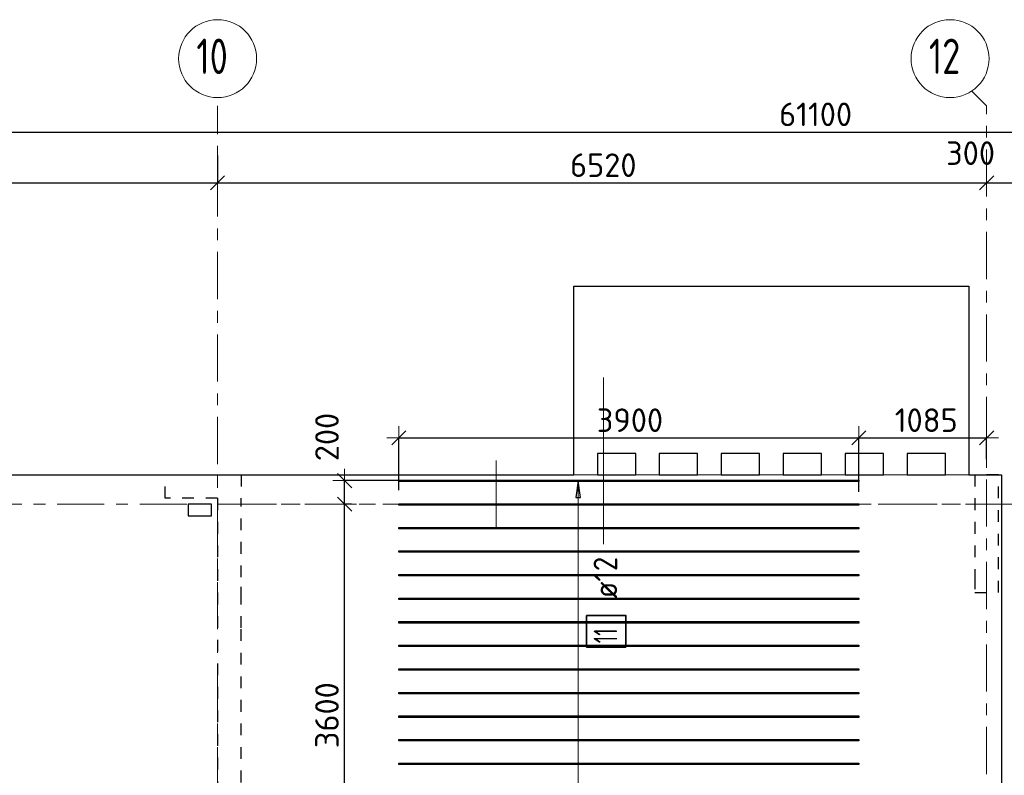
# Model space of a CAD drawing. Header units: metres. Extents: x -38 to 97, y -15 to 21.
# Tile 7 of 233: x 24.35 to 32.7, y 14.1 to 20.51. Entities that reach past the tile are written whole.
import ezdxf

# ---------------------------------------------------------------- set-up
doc = ezdxf.new("R2010")
doc.units = ezdxf.units.M
doc.header["$PDMODE"] = 65
for name, pattern in [('______11', [0.5, 0.4, -0.05, 0, -0.05]), ('______2', [0.0405, 0.03, -0.0105]), ('______3', [0.5, 0.4, -0.1]), ('______5', [1.1, 0.8, -0.1, 0.1, -0.1])]:
    doc.linetypes.add(name, pattern=pattern)
for name, color, linetype, lineweight in [('XR$2$Осевая линия (1)', 7, '______5', 13), ('XR$2$Размерная линия (1)', 7, 'Continuous', 13), ('XR$5$Балка (1)', 7, '______3', 13), ('XR$5$Перекрытие (1)', 7, 'Continuous', 35), ('XR$5$Размерная линия (1)', 7, 'Continuous', 13)]:
    doc.layers.add(name, color=color, linetype=linetype, lineweight=lineweight)
doc.layers.add('XR$5$Арм.стержн.Доп. Арм верхн.зоны Х', color=7, linetype='Continuous', lineweight=35, true_color=0x8c8cff)
doc.layers.add('XR$7$Стена_ бетон несущ.', color=7, linetype='Continuous', lineweight=70, true_color=0xb4b496)
doc.styles.add('ISOCPEUR', font='txt')
doc.dimstyles.new('DIMSTYLE_3', dxfattribs={"dimtxt": 0.2, "dimasz": 0.2, "dimexe": 0, "dimexo": 0, "dimgap": 0.1, "dimtad": 2, "dimdec": 0, "dimlfac": 1000, "dimrnd": 5, "dimzin": 12, "dimdsep": 46, "dimtxsty": 'ISOCPEUR', "dimblk1": 'ALL_ML_STRICH', "dimblk2": 'ALL_ML_STRICH', "dimsah": 1, "dimcen": 0, "dimclrd": 7, "dimclre": 256, "dimclrt": 7, "dimadec": 0, "dimazin": 0, "dimtfac": 1, "dimtdec": 0, "dimtix": 1, "dimtmove": 2, "dimatfit": 3, "dimfxl": 0, "dimtzin": 0, "dimlwd": 0, "dimlwe": -3, "dimarcsym": 0})
doc.dimstyles.new('DIMSTYLE_36', dxfattribs={"dimtxt": 0.2, "dimasz": 0.2, "dimexe": 0, "dimexo": 0, "dimgap": 0.1, "dimtad": 2, "dimdec": 0, "dimlfac": 1000, "dimrnd": 5, "dimzin": 12, "dimdsep": 46, "dimtxsty": 'ISOCPEUR', "dimblk1": 'ALL_ML_STRICH', "dimblk2": 'ALL_ML_STRICH', "dimsah": 1, "dimcen": 0, "dimclrd": 7, "dimclre": 256, "dimclrt": 7, "dimadec": 0, "dimazin": 0, "dimtfac": 1, "dimtdec": 0, "dimtix": 1, "dimtmove": 2, "dimatfit": 3, "dimfxl": 0, "dimtvp": 1.2, "dimtzin": 0, "dimlwd": 0, "dimlwe": -3, "dimarcsym": 0})
doc.dimstyles.new('DIMSTYLE_5', dxfattribs={"dimtxt": 0.2, "dimasz": 0.2, "dimexe": 0, "dimexo": 0, "dimgap": 0.1, "dimtad": 2, "dimdec": 0, "dimlfac": 1000, "dimrnd": 5, "dimzin": 12, "dimdsep": 46, "dimtxsty": 'ISOCPEUR', "dimblk1": 'ALL_ML_STRICH', "dimblk2": 'ALL_ML_STRICH', "dimsah": 1, "dimcen": 0, "dimclrd": 7, "dimclre": 256, "dimclrt": 7, "dimadec": 0, "dimazin": 0, "dimtfac": 1, "dimtdec": 0, "dimtix": 1, "dimtmove": 2, "dimatfit": 3, "dimfxl": 0, "dimtvp": 1.2, "dimtzin": 0, "dimlwd": 0, "dimlwe": -3, "dimarcsym": 0})

# ---------------------------------------------------------------- blocks, each defined once
blk = doc.blocks.new('ALL_ML_STRICH')
at = {"color": 0, "linetype": 'ByBlock', "lineweight": -2}
for p, q in [((0, -0.5), (0, 0.5)), ((-1, 0), (0.5, 0)), ((-0.3, -0.3), (0.3, 0.3))]:
    blk.add_line(p, q, dxfattribs=at)
blk = doc.blocks.new('*D11')
at = {"layer": 'DEFPOINTS', "color": 7, "linetype": 'Continuous', "lineweight": 13, "transparency": 33554687}
for p in [(0.5, 19.5574), (0.5, 19.3768), (61.6, 17.1197)]:
    blk.add_point(p, dxfattribs=at)
at = {"layer": 'XR$2$Размерная линия (1)', "color": 9, "linetype": 'Continuous', "lineweight": -2, "true_color": 0xc7c7c7, "transparency": 33554687}
for p, q in [((0.5, 19.3568), (0.5, 19.5574)), ((61.6, 17.1397), (61.6, 19.5574))]:
    blk.add_line(p, q, dxfattribs=at)
at = {"layer": 'XR$2$Размерная линия (1)', "color": 7, "linetype": 'Continuous', "lineweight": -2, "transparency": 33554687}
blk.add_line((0.5, 19.5574), (61.6, 19.5574), dxfattribs=at)
at = {"layer": 'XR$2$Размерная линия (1)', "color": 7, "linetype": 'Continuous', "lineweight": 13, "transparency": 33554687, "xscale": 0.2, "yscale": 0.2, "zscale": 0.2, "rotation": 180}
blk.add_blockref('ALL_ML_STRICH', (0.5, 19.5574), dxfattribs=at)
at = {"layer": 'XR$2$Размерная линия (1)', "color": 7, "linetype": 'Continuous', "lineweight": 13, "transparency": 33554687, "xscale": 0.2, "yscale": 0.2, "zscale": 0.2}
blk.add_blockref('ALL_ML_STRICH', (61.6, 19.5574), dxfattribs=at)
at = {"layer": 'XR$2$Размерная линия (1)', "color": 7, "linetype": 'Continuous', "lineweight": 13, "transparency": 33554687, "insert": (31.1, 19.7074), "char_height": 0.2, "width": 1, "attachment_point": 5, "style": 'ISOCPEUR'}
blk.add_mtext('\\A1;{61100}', dxfattribs=at)
blk = doc.blocks.new('*D31')
at = {"layer": 'DEFPOINTS', "color": 7, "linetype": 'Continuous', "lineweight": 13, "transparency": 33554687}
for p in [(21.68, 19.379), (26.03, 19.379), (21.68, 19.1261)]:
    blk.add_point(p, dxfattribs=at)
at = {"layer": 'XR$2$Размерная линия (1)', "color": 9, "linetype": 'Continuous', "lineweight": -2, "true_color": 0xc7c7c7, "transparency": 33554687}
for p, q in [((21.68, 19.359), (21.68, 19.1261)), ((26.03, 19.359), (26.03, 19.1261))]:
    blk.add_line(p, q, dxfattribs=at)
at = {"layer": 'XR$2$Размерная линия (1)', "color": 7, "linetype": 'Continuous', "lineweight": -2, "transparency": 33554687}
blk.add_line((21.68, 19.1261), (26.03, 19.1261), dxfattribs=at)
at = {"layer": 'XR$2$Размерная линия (1)', "color": 7, "linetype": 'Continuous', "lineweight": 13, "transparency": 33554687, "xscale": 0.2, "yscale": 0.2, "zscale": 0.2, "rotation": 180}
blk.add_blockref('ALL_ML_STRICH', (21.68, 19.1261), dxfattribs=at)
at = {"layer": 'XR$2$Размерная линия (1)', "color": 7, "linetype": 'Continuous', "lineweight": 13, "transparency": 33554687, "xscale": 0.2, "yscale": 0.2, "zscale": 0.2}
blk.add_blockref('ALL_ML_STRICH', (26.03, 19.1261), dxfattribs=at)
at = {"layer": 'XR$2$Размерная линия (1)', "color": 7, "linetype": 'Continuous', "lineweight": 13, "transparency": 33554687, "insert": (23.855, 19.2761), "char_height": 0.2, "width": 0.8, "attachment_point": 5, "style": 'ISOCPEUR'}
blk.add_mtext('\\A1;{4350}', dxfattribs=at)
blk = doc.blocks.new('*D32')
at = {"layer": 'DEFPOINTS', "color": 7, "linetype": 'Continuous', "lineweight": 13, "transparency": 33554687}
for p in [(26.03, 19.379), (26.03, 19.1261), (32.55, 19.1352)]:
    blk.add_point(p, dxfattribs=at)
at = {"layer": 'XR$2$Размерная линия (1)', "color": 9, "linetype": 'Continuous', "lineweight": -2, "true_color": 0xc7c7c7, "transparency": 33554687}
for p, q in [((26.03, 19.359), (26.03, 19.1261)), ((32.55, 19.1261), (32.55, 19.1261))]:
    blk.add_line(p, q, dxfattribs=at)
at = {"layer": 'XR$2$Размерная линия (1)', "color": 7, "linetype": 'Continuous', "lineweight": -2, "transparency": 33554687}
blk.add_line((26.03, 19.1261), (32.55, 19.1261), dxfattribs=at)
at = {"layer": 'XR$2$Размерная линия (1)', "color": 7, "linetype": 'Continuous', "lineweight": 13, "transparency": 33554687, "xscale": 0.2, "yscale": 0.2, "zscale": 0.2, "rotation": 180}
blk.add_blockref('ALL_ML_STRICH', (26.03, 19.1261), dxfattribs=at)
at = {"layer": 'XR$2$Размерная линия (1)', "color": 7, "linetype": 'Continuous', "lineweight": 13, "transparency": 33554687, "xscale": 0.2, "yscale": 0.2, "zscale": 0.2}
blk.add_blockref('ALL_ML_STRICH', (32.55, 19.1261), dxfattribs=at)
at = {"layer": 'XR$2$Размерная линия (1)', "color": 7, "linetype": 'Continuous', "lineweight": 13, "transparency": 33554687, "insert": (29.3, 19.2761), "char_height": 0.2, "width": 0.8, "attachment_point": 5, "style": 'ISOCPEUR'}
blk.add_mtext('\\A1;{6520}', dxfattribs=at)
blk = doc.blocks.new('*D33')
at = {"layer": 'DEFPOINTS', "color": 7, "linetype": 'Continuous', "lineweight": 13, "transparency": 33554687}
for p in [(32.55, 19.1352), (32.55, 19.1261), (32.85, 19.1352)]:
    blk.add_point(p, dxfattribs=at)
at = {"layer": 'XR$2$Размерная линия (1)', "color": 9, "linetype": 'Continuous', "lineweight": -2, "true_color": 0xc7c7c7, "transparency": 33554687}
for p, q in [((32.55, 19.1261), (32.55, 19.1261)), ((32.85, 19.1261), (32.85, 19.1261))]:
    blk.add_line(p, q, dxfattribs=at)
at = {"layer": 'XR$2$Размерная линия (1)', "color": 7, "linetype": 'Continuous', "lineweight": -2, "transparency": 33554687}
blk.add_line((32.55, 19.1261), (32.85, 19.1261), dxfattribs=at)
at = {"layer": 'XR$2$Размерная линия (1)', "color": 7, "linetype": 'Continuous', "lineweight": 13, "transparency": 33554687, "xscale": 0.2, "yscale": 0.2, "zscale": 0.2, "rotation": 180}
blk.add_blockref('ALL_ML_STRICH', (32.55, 19.1261), dxfattribs=at)
at = {"layer": 'XR$2$Размерная линия (1)', "color": 7, "linetype": 'Continuous', "lineweight": 13, "transparency": 33554687, "xscale": 0.2, "yscale": 0.2, "zscale": 0.2}
blk.add_blockref('ALL_ML_STRICH', (32.85, 19.1261), dxfattribs=at)
at = {"layer": 'XR$2$Размерная линия (1)', "color": 7, "linetype": 'Continuous', "lineweight": 13, "transparency": 33554687, "insert": (32.4139, 19.3782), "char_height": 0.2, "width": 0.6, "attachment_point": 5, "style": 'ISOCPEUR'}
blk.add_mtext('\\A1;{300}', dxfattribs=at)
blk = doc.blocks.new('*D625')
at = {"layer": 'DEFPOINTS', "color": 7, "linetype": 'Continuous', "lineweight": 13, "transparency": 33554687}
for p in [(27.5663, 16.9627), (27.5663, 16.4997), (31.4663, 16.4839)]:
    blk.add_point(p, dxfattribs=at)
at = {"layer": 'XR$5$Размерная линия (1)', "color": 9, "linetype": 'Continuous', "lineweight": -2, "true_color": 0xc7c7c7, "transparency": 33554687}
for p, q in [((27.5663, 16.5197), (27.5663, 16.9627)), ((31.4663, 16.5039), (31.4663, 16.9627))]:
    blk.add_line(p, q, dxfattribs=at)
at = {"layer": 'XR$5$Размерная линия (1)', "color": 7, "linetype": 'Continuous', "lineweight": -2, "transparency": 33554687}
blk.add_line((27.5663, 16.9627), (31.4663, 16.9627), dxfattribs=at)
at = {"layer": 'XR$5$Размерная линия (1)', "color": 7, "linetype": 'Continuous', "lineweight": 13, "transparency": 33554687, "xscale": 0.2, "yscale": 0.2, "zscale": 0.2, "rotation": 180}
blk.add_blockref('ALL_ML_STRICH', (27.5663, 16.9627), dxfattribs=at)
at = {"layer": 'XR$5$Размерная линия (1)', "color": 7, "linetype": 'Continuous', "lineweight": 13, "transparency": 33554687, "xscale": 0.2, "yscale": 0.2, "zscale": 0.2}
blk.add_blockref('ALL_ML_STRICH', (31.4663, 16.9627), dxfattribs=at)
at = {"layer": 'XR$5$Размерная линия (1)', "color": 7, "linetype": 'Continuous', "lineweight": 13, "transparency": 33554687, "insert": (29.5263, 17.1127), "char_height": 0.2, "width": 0.8, "attachment_point": 5, "style": 'ISOCPEUR'}
blk.add_mtext('\\A1;{3900}', dxfattribs=at)
blk = doc.blocks.new('*D626')
at = {"layer": 'DEFPOINTS', "color": 7, "linetype": 'Continuous', "lineweight": 13, "transparency": 33554687}
for p in [(31.4663, 16.9627), (32.55, 16.8014), (31.4663, 16.4839)]:
    blk.add_point(p, dxfattribs=at)
at = {"layer": 'XR$5$Размерная линия (1)', "color": 9, "linetype": 'Continuous', "lineweight": -2, "true_color": 0xc7c7c7, "transparency": 33554687}
for p, q in [((31.4663, 16.5039), (31.4663, 16.9627)), ((32.55, 16.7814), (32.55, 16.9627))]:
    blk.add_line(p, q, dxfattribs=at)
at = {"layer": 'XR$5$Размерная линия (1)', "color": 7, "linetype": 'Continuous', "lineweight": -2, "transparency": 33554687}
blk.add_line((31.4663, 16.9627), (32.55, 16.9627), dxfattribs=at)
at = {"layer": 'XR$5$Размерная линия (1)', "color": 7, "linetype": 'Continuous', "lineweight": 13, "transparency": 33554687, "xscale": 0.2, "yscale": 0.2, "zscale": 0.2, "rotation": 180}
blk.add_blockref('ALL_ML_STRICH', (31.4663, 16.9627), dxfattribs=at)
at = {"layer": 'XR$5$Размерная линия (1)', "color": 7, "linetype": 'Continuous', "lineweight": 13, "transparency": 33554687, "xscale": 0.2, "yscale": 0.2, "zscale": 0.2}
blk.add_blockref('ALL_ML_STRICH', (32.55, 16.9627), dxfattribs=at)
at = {"layer": 'XR$5$Размерная линия (1)', "color": 7, "linetype": 'Continuous', "lineweight": 13, "transparency": 33554687, "insert": (32.0381, 17.1127), "char_height": 0.2, "width": 0.8, "attachment_point": 5, "style": 'ISOCPEUR'}
blk.add_mtext('\\A1;{1085}', dxfattribs=at)
blk = doc.blocks.new('*D654')
at = {"layer": 'DEFPOINTS', "color": 7, "linetype": 'Continuous', "lineweight": 13, "transparency": 33554687}
for p in [(27.1843, 16.4), (27.1075, 12.8), (27.2792, 12.8)]:
    blk.add_point(p, dxfattribs=at)
at = {"layer": 'XR$5$Размерная линия (1)', "color": 9, "linetype": 'Continuous', "lineweight": -2, "true_color": 0xc7c7c7, "transparency": 33554687}
for p, q in [((27.1643, 16.4), (27.1075, 16.4)), ((27.2592, 12.8), (27.1075, 12.8))]:
    blk.add_line(p, q, dxfattribs=at)
at = {"layer": 'XR$5$Размерная линия (1)', "color": 7, "linetype": 'Continuous', "lineweight": -2, "transparency": 33554687}
blk.add_line((27.1075, 12.8), (27.1075, 16.4), dxfattribs=at)
at = {"layer": 'XR$5$Размерная линия (1)', "color": 7, "linetype": 'Continuous', "lineweight": 13, "transparency": 33554687, "xscale": 0.2, "yscale": 0.2, "zscale": 0.2}
for p, rotation in [((27.1075, 16.4), 90), ((27.1075, 12.8), 270)]:
    blk.add_blockref('ALL_ML_STRICH', p, dxfattribs=dict(at, rotation=rotation))
at = {"layer": 'XR$5$Размерная линия (1)', "color": 7, "linetype": 'Continuous', "lineweight": 13, "transparency": 33554687, "insert": (26.9575, 14.61), "char_height": 0.2, "width": 0.8, "attachment_point": 5, "rotation": 90, "style": 'ISOCPEUR'}
blk.add_mtext('\\A1;{3600}', dxfattribs=at)
blk = doc.blocks.new('*D655')
at = {"layer": 'DEFPOINTS', "color": 7, "linetype": 'Continuous', "lineweight": 13, "transparency": 33554687}
for p in [(27.6405, 16.6003), (27.1075, 16.4), (27.1843, 16.4)]:
    blk.add_point(p, dxfattribs=at)
at = {"layer": 'XR$5$Размерная линия (1)', "color": 9, "linetype": 'Continuous', "lineweight": -2, "true_color": 0xc7c7c7, "transparency": 33554687}
for p, q in [((27.6205, 16.6003), (27.1075, 16.6003)), ((27.1643, 16.4), (27.1075, 16.4))]:
    blk.add_line(p, q, dxfattribs=at)
at = {"layer": 'XR$5$Размерная линия (1)', "color": 7, "linetype": 'Continuous', "lineweight": -2, "transparency": 33554687}
blk.add_line((27.1075, 16.4), (27.1075, 16.6003), dxfattribs=at)
at = {"layer": 'XR$5$Размерная линия (1)', "color": 7, "linetype": 'Continuous', "lineweight": 13, "transparency": 33554687, "xscale": 0.2, "yscale": 0.2, "zscale": 0.2}
for p, rotation in [((27.1075, 16.6003), 90), ((27.1075, 16.4), 270)]:
    blk.add_blockref('ALL_ML_STRICH', p, dxfattribs=dict(at, rotation=rotation))
at = {"layer": 'XR$5$Размерная линия (1)', "color": 7, "linetype": 'Continuous', "lineweight": 13, "transparency": 33554687, "insert": (26.9577, 16.9701), "char_height": 0.2, "width": 0.6, "attachment_point": 5, "rotation": 90, "style": 'ISOCPEUR'}
blk.add_mtext('\\A1;{200}', dxfattribs=at)

msp = doc.modelspace()

# ---------------------------------------------------------------- linework, layer by layer
at = {"color": 52, "linetype": 'Continuous', "lineweight": 13, "transparency": 33554687}
for p, q in [((29.3023, 17.4744), (29.3023, 16.0616)), ((29.3023, 17.4744), (29.3023, 16.0616)), ((28.3922, 16.7719), (28.3922, 16.192)), ((28.3922, 16.7719), (28.3922, 16.192))]:
    msp.add_line(p, q, dxfattribs=at)
at = {"layer": 'XR$2$Осевая линия (1)', "color": 253, "linetype": '______11', "lineweight": 13, "true_color": 0xa0a0a0, "transparency": 33554687}
for p, q in [((32.55, 19.78), (32.4227, 19.9073)), ((26.03, 8.34), (26.03, 19.78)), ((32.55, -3.39), (32.55, 19.78)), ((-2.63, 16.4), (62.6, 16.4))]:
    msp.add_line(p, q, dxfattribs=at)
at = {"layer": 'XR$2$Осевая линия (1)', "color": 7, "linetype": 'Continuous', "lineweight": 13, "transparency": 33554687}
for centre in [(26.0304, 20.1801), (32.2404, 20.1801)]:
    msp.add_circle(centre, 0.3304, dxfattribs=at)
at = {"layer": 'XR$5$Арм.стержн.Доп. Арм верхн.зоны Х', "color": 253, "linetype": 'Continuous', "lineweight": -3, "true_color": 0xa0a0a0, "transparency": 33554687}
for q in [(28.9884, 16.5978), (29.1884, 16.5978)]:
    msp.add_line((29.0884, 16.5978), q, dxfattribs=at)
at = {"layer": 'XR$5$Арм.стержн.Доп. Арм верхн.зоны Х', "color": 7, "linetype": 'Continuous', "lineweight": 25, "transparency": 33554687}
for p, q in [((29.0884, 16.5978), (29.0684, 16.4578)), ((29.1084, 16.4578), (29.0884, 16.5978)), ((29.0684, 16.4578), (29.1084, 16.4578))]:
    msp.add_line(p, q, dxfattribs=at)
at = {"layer": 'XR$5$Арм.стержн.Доп. Арм верхн.зоны Х', "color": 7, "linetype": 'Continuous', "lineweight": 13, "transparency": 33554687}
for p in [(29.0884, 16.5978), (29.0884, 9.5978)]:
    msp.add_line(p, (29.0884, 16.5978), dxfattribs=at)
at = {"layer": 'XR$5$Арм.стержн.Доп. Арм верхн.зоны Х', "color": 34, "linetype": 'Continuous', "lineweight": 25, "transparency": 33554687}
for points in [[(31.4663, 16.5918), (27.5663, 16.5918), (27.5663, 16.6038), (31.4663, 16.6038), (31.4663, 16.5918)], [(31.4663, 16.3918), (27.5663, 16.3918), (27.5663, 16.4038), (31.4663, 16.4038), (31.4663, 16.3918)], [(31.4663, 16.1918), (27.5663, 16.1918), (27.5663, 16.2038), (31.4663, 16.2038), (31.4663, 16.1918)], [(31.4663, 15.9918), (27.5663, 15.9918), (27.5663, 16.0038), (31.4663, 16.0038), (31.4663, 15.9918)], [(31.4663, 15.7918), (27.5663, 15.7918), (27.5663, 15.8038), (31.4663, 15.8038), (31.4663, 15.7918)], [(31.4663, 15.5918), (27.5663, 15.5918), (27.5663, 15.6038), (31.4663, 15.6038), (31.4663, 15.5918)], [(31.4663, 15.3918), (27.5663, 15.3918), (27.5663, 15.4038), (31.4663, 15.4038), (31.4663, 15.3918)], [(31.4663, 15.1918), (27.5663, 15.1918), (27.5663, 15.2038), (31.4663, 15.2038), (31.4663, 15.1918)], [(31.4663, 14.9918), (27.5663, 14.9918), (27.5663, 15.0038), (31.4663, 15.0038), (31.4663, 14.9918)], [(31.4663, 14.7918), (27.5663, 14.7918), (27.5663, 14.8038), (31.4663, 14.8038), (31.4663, 14.7918)], [(31.4663, 14.5918), (27.5663, 14.5918), (27.5663, 14.6038), (31.4663, 14.6038), (31.4663, 14.5918)], [(31.4663, 14.3918), (27.5663, 14.3918), (27.5663, 14.4038), (31.4663, 14.4038), (31.4663, 14.3918)], [(31.4663, 14.1918), (27.5663, 14.1918), (27.5663, 14.2038), (31.4663, 14.2038), (31.4663, 14.1918)]]:
    msp.add_lwpolyline(points, dxfattribs=at)
at = {"layer": 'XR$5$Арм.стержн.Доп. Арм верхн.зоны Х', "color": 7, "linetype": 'Continuous', "lineweight": 35, "transparency": 33554687}
msp.add_lwpolyline([(29.4918, 15.1878), (29.4918, 15.4545), (29.1584, 15.4545), (29.1584, 15.1878), (29.4918, 15.1878)], dxfattribs=at)
at = {"layer": 'XR$5$Балка (1)', "color": 7, "linetype": '______2', "lineweight": 18, "transparency": 33554687}
for p, q in [((26.03, 16.6502), (26.03, 16.4002)), ((29.2501, 16.6502), (29.0501, 16.6502)), ((29.7751, 16.6502), (29.5751, 16.6502)), ((30.3001, 16.6502), (30.1001, 16.6502)), ((30.8251, 16.6502), (30.6251, 16.6502)), ((31.3501, 16.6502), (31.1501, 16.6502)), ((31.8751, 16.6502), (31.6751, 16.6502)), ((32.4001, 16.6502), (32.2001, 16.6502)), ((26.03, 16.4002), (32.675, 16.4002))]:
    msp.add_line(p, q, dxfattribs=at)
at = {"layer": 'XR$5$Перекрытие (1)', "color": 7, "linetype": 'Continuous', "lineweight": 25, "transparency": 33554687}
for p, q in [((29.0501, 16.8302), (29.0501, 18.2502)), ((29.0501, 18.2502), (32.4001, 18.2502)), ((32.4001, 18.2502), (32.4001, 16.8302)), ((29.0501, 16.6502), (29.0501, 16.8302)), ((29.2501, 16.8302), (29.2501, 16.6502)), ((29.5751, 16.8302), (29.2501, 16.8302)), ((29.5751, 16.6502), (29.5751, 16.8302)), ((29.7751, 16.8302), (29.7751, 16.6502)), ((30.1001, 16.8302), (29.7751, 16.8302)), ((30.1001, 16.6502), (30.1001, 16.8302)), ((30.6251, 16.8302), (30.3001, 16.8302)), ((30.3001, 16.8302), (30.3001, 16.6502)), ((30.6251, 16.6502), (30.6251, 16.8302)), ((30.8251, 16.8302), (30.8251, 16.6502)), ((31.1501, 16.8302), (30.8251, 16.8302)), ((31.1501, 16.6502), (31.1501, 16.8302)), ((31.3501, 16.8302), (31.3501, 16.6502)), ((31.6751, 16.8302), (31.3501, 16.8302)), ((31.6751, 16.6502), (31.6751, 16.8302)), ((31.8751, 16.8302), (31.8751, 16.6502)), ((32.2001, 16.8302), (31.8751, 16.8302)), ((32.2001, 16.6502), (32.2001, 16.8302)), ((32.4001, 16.8302), (32.4001, 16.6502)), ((23.6503, 16.6502), (29.0501, 16.6502)), ((29.2501, 16.6502), (29.5751, 16.6502)), ((29.7751, 16.6502), (30.1001, 16.6502)), ((30.3001, 16.6502), (30.6251, 16.6502)), ((30.8251, 16.6502), (31.1501, 16.6502)), ((31.3501, 16.6502), (31.6751, 16.6502)), ((31.8751, 16.6502), (32.2001, 16.6502)), ((32.4001, 16.6502), (32.675, 16.6502)), ((32.675, 16.6502), (32.675, -0.25)), ((25.98, 16.4003), (25.78, 16.4002)), ((25.78, 16.4002), (25.78, 16.3003)), ((25.98, 16.3004), (25.98, 16.4003)), ((25.78, 16.3003), (25.98, 16.3004))]:
    msp.add_line(p, q, dxfattribs=at)
at = {"layer": 'XR$5$Перекрытие (1)', "color": 7, "linetype": '______2', "lineweight": 18, "transparency": 33554687}
for p, q in [((26.03, 16.6502), (23.6503, 16.6502)), ((29.2501, 16.6502), (29.0501, 16.6502)), ((29.0501, 16.6502), (29.2501, 16.6502)), ((29.7751, 16.6502), (29.5751, 16.6502)), ((29.5751, 16.6502), (29.7751, 16.6502)), ((30.3001, 16.6502), (30.1001, 16.6502)), ((30.1001, 16.6502), (30.3001, 16.6502)), ((30.8251, 16.6502), (30.6251, 16.6502)), ((30.6251, 16.6502), (30.8251, 16.6502)), ((31.3501, 16.6502), (31.1501, 16.6502)), ((31.1501, 16.6502), (31.3501, 16.6502)), ((31.6751, 16.6502), (31.8751, 16.6502)), ((31.8751, 16.6502), (31.6751, 16.6502)), ((32.4001, 16.6502), (32.2001, 16.6502)), ((32.2001, 16.6502), (32.4001, 16.6502))]:
    msp.add_line(p, q, dxfattribs=at)
at = {"layer": 'XR$7$Стена_ бетон несущ.', "color": 253, "linetype": '______2', "lineweight": -3, "true_color": 0xa0a0a0, "transparency": 33554687}
for p, q in [((32.45, 16.65), (32.45, 15.78)), ((32.65, 16.65), (32.45, 16.65)), ((32.65, 15.65), (32.65, 16.65)), ((26.03, 16.45), (26.03, 9)), ((26.23, 15.78), (26.23, 16.45)), ((26.23, 15.6), (26.23, 15.78)), ((32.45, 15.78), (32.45, 15.65)), ((32.45, 15.65), (32.65, 15.65)), ((26.23, 15.35), (26.23, 15.6)), ((26.23, 10.6396), (26.23, 15.35))]:
    msp.add_line(p, q, dxfattribs=at)
for points in [[(25.585, 16.65), (26.23, 16.65), (26.23, 16.45)], [(26.03, 16.45), (25.585, 16.45), (25.585, 16.65)]]:
    msp.add_lwpolyline(points, dxfattribs=at)

# ---------------------------------------------------------------- texts
at = {"layer": 'XR$2$Осевая линия (1)', "color": 7, "linetype": 'Continuous', "lineweight": 13, "transparency": 33554687, "char_height": 0.3, "width": 0.472281, "attachment_point": 7, "style": 'ISOCPEUR'}
for s, insert in [('\\W0.75;10', (25.8504, 20.0496)), ('\\W0.75;12', (32.0604, 20.0496))]:
    msp.add_mtext(s, dxfattribs=dict(at, insert=insert))
at = {"layer": 'XR$5$Арм.стержн.Доп. Арм верхн.зоны Х', "color": 7, "linetype": 'Continuous', "lineweight": 25, "transparency": 33554687, "char_height": 0.2, "attachment_point": 7, "rotation": 90, "style": 'ISOCPEUR'}
for s, insert, width in [('\\W0.89; ø12 ', (29.4184, 15.4878), 0.749105), ('\\W0.63;11', (29.4184, 15.2211), 0.2625)]:
    msp.add_mtext(s, dxfattribs=dict(at, insert=insert, width=width))

# ---------------------------------------------------------------- dimensions: what is measured, and where the dimension line sits
at = {"layer": 'XR$2$Размерная линия (1)', "color": 7, "linetype": 'Continuous', "lineweight": 13, "transparency": 33554687}
for base, p1, p2, dimstyle, picture, middle in [((61.6, 19.5574), (0.5, 19.3568), (61.6, 17.1397), 'DIMSTYLE_3', '*D11', (31.1, 19.7074)), ((32.85, 19.1261), (32.55, 19.1261), (32.85, 19.1261), 'DIMSTYLE_5', '*D33', (32.4139, 19.3782)), ((26.03, 19.1261), (21.68, 19.359), (26.03, 19.359), 'DIMSTYLE_3', '*D31', (23.855, 19.2761)), ((32.55, 19.1261), (26.03, 19.359), (32.55, 19.1261), 'DIMSTYLE_3', '*D32', (29.3, 19.2761))]:
    dim = msp.add_linear_dim(base=base, p1=p1, p2=p2, dimstyle=dimstyle, override={"dimpost": '<>', "dimclrd": 7, "dimclre": 9, "dimclrt": 7, "dimlwd": 0, "dimlwe": 65533}, dxfattribs=at)
    dim.commit()
    dim.dimension.update_dxf_attribs({"geometry": picture, "text_midpoint": middle, "dimtype": 160})
at = {"layer": 'XR$5$Размерная линия (1)', "color": 7, "linetype": 'Continuous', "lineweight": 13, "transparency": 33554687}
for base, p1, p2, dimstyle, picture, middle in [((27.1075, 16.6003), (27.1643, 16.4), (27.6205, 16.6003), 'DIMSTYLE_36', '*D655', (26.9577, 16.9701)), ((27.1075, 16.4), (27.2592, 12.8), (27.1643, 16.4), 'DIMSTYLE_3', '*D654', (26.9575, 14.61))]:
    dim = msp.add_linear_dim(base=base, p1=p1, p2=p2, angle=90, dimstyle=dimstyle, override={"dimpost": '<>', "dimclrd": 7, "dimclre": 9, "dimclrt": 7, "dimlwd": 0, "dimlwe": 65533}, dxfattribs=at)
    dim.commit()
    dim.dimension.update_dxf_attribs({"geometry": picture, "text_midpoint": middle, "dimtype": 160})
for base, p1, p2, picture, middle in [((31.4663, 16.9627), (27.5663, 16.5197), (31.4663, 16.5039), '*D625', (29.5263, 17.1127)), ((32.55, 16.9627), (31.4663, 16.5039), (32.55, 16.7814), '*D626', (32.0381, 17.1127))]:
    dim = msp.add_linear_dim(base=base, p1=p1, p2=p2, dimstyle='DIMSTYLE_3', override={"dimpost": '<>', "dimclrd": 7, "dimclre": 9, "dimclrt": 7, "dimlwd": 0, "dimlwe": 65533}, dxfattribs=at)
    dim.commit()
    dim.dimension.update_dxf_attribs({"geometry": picture, "text_midpoint": middle, "dimtype": 160})

doc.saveas('drawing.dxf')
